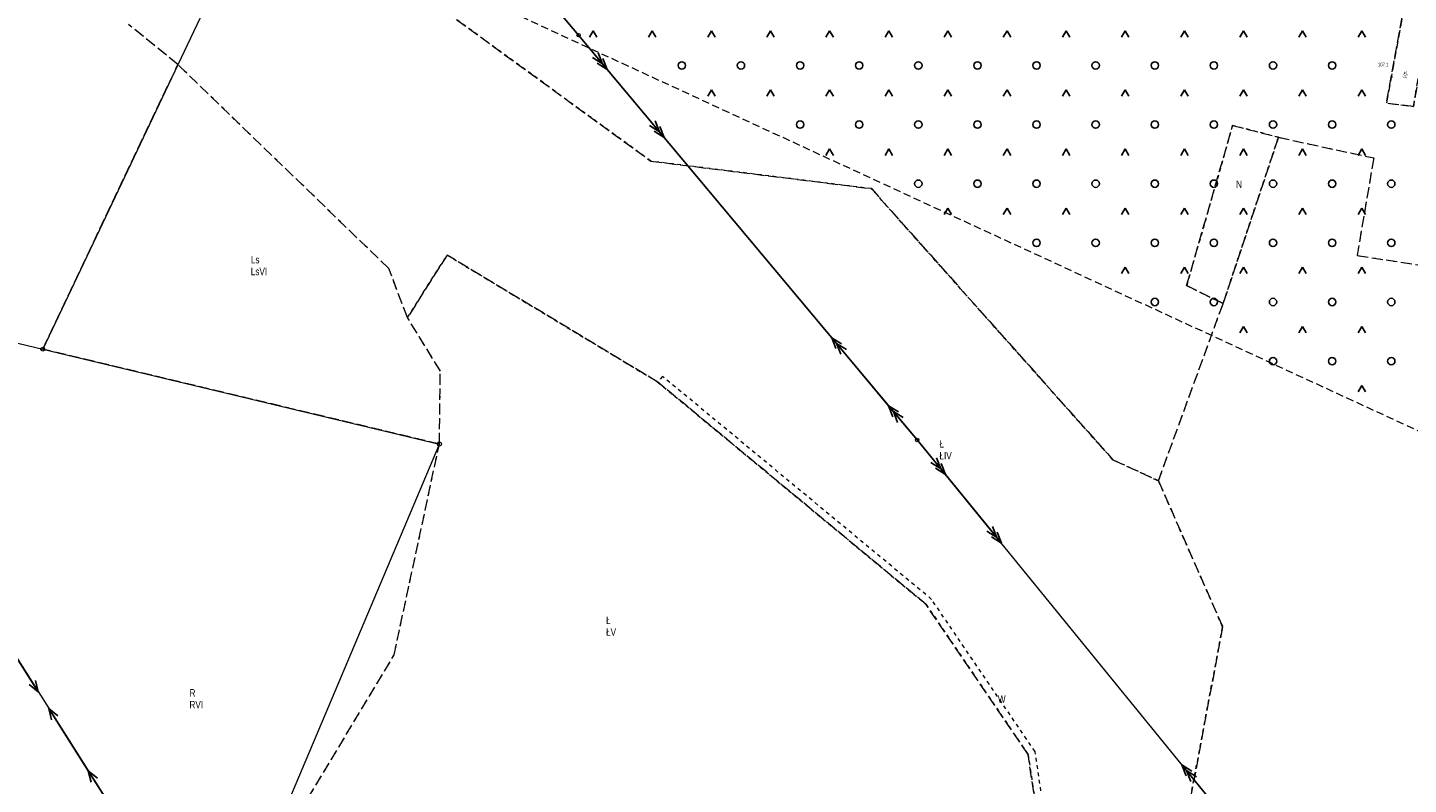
# Model space of a CAD drawing. Header units: inches. Extents: x 6497603 to 6502483, y 5925790 to 5934357.
# Tile 12 of 256: x 6499362 to 6499643, y 5926151 to 5926304. Entities that reach past the tile are written whole.
import ezdxf
from ezdxf.enums import TextEntityAlignment as Align

# ---------------------------------------------------------------- set-up
doc = ezdxf.new("R2010")
doc.units = ezdxf.units.IN
doc.header["$MEASUREMENT"] = 0
for name, pattern in [('1.5_0.75', [2.25, 1.5, -0.75]), ('2.25_0.75', [3, 2.25, -0.75]), ('219-1000', [0, 0]), ('egkk-1000', [3, 2.25, -0.75]), ('egug-1000', [1.5, 0.75, -0.75]), ('suep_nn_1000', [0, 0]), ('suep_sn_1000', [0, 0])]:
    doc.linetypes.add(name, pattern=pattern)
for name, color, linetype in [('202-punkt graniczny', 7, 'Continuous'), ('209-oznaczenie konturu klasyfikacyjnego', 7, 'Continuous'), ('210-oznaczenie konturu użytku gruntowego', 7, 'Continuous'), ('217-kontur klasyfikacyjny', 7, 'Continuous'), ('218-kontur użytku gruntowego', 7, 'Continuous'), ('219-działka ewidencyjna', 7, 'Continuous'), ('jezdnia', 7, 'Continuous'), ('jezdnia-Atr17', 7, 'Continuous'), ('pikieta naturalna', 7, 'Continuous'), ('pikieta naturalna-Atr2', 7, 'Continuous'), ('przewód elektroenergetyczny niskiego napięcia', 7, 'Continuous'), ('przewód elektroenergetyczny średniego napięcia', 7, 'Continuous'), ('słup przewodów napowietrznych', 7, 'Continuous'), ('teren zalesiony', 7, 'Continuous')]:
    doc.layers.add(name, color=color, linetype=linetype)
doc.styles.get("Standard").update_dxf_attribs({"font": 'arial.ttf'})

# ---------------------------------------------------------------- blocks, each defined once
blk = doc.blocks.new('202')
at = {"color": 0, "linetype": 'Continuous', "lineweight": 0}
blk.add_circle((0, 0), 0.4, dxfattribs=at)
blk = doc.blocks.new('PW01')
at = {"linetype": 'Continuous', "lineweight": 13}
h = blk.add_hatch(color=0, dxfattribs=at)
edge = h.paths.add_edge_path()
edge.add_arc((0, 0), 0.18, 0, 360)
blk = doc.blocks.new('US15')
at = {"color": 0, "linetype": 'Continuous', "lineweight": 13}
blk.add_circle((0, 0), 0.35, dxfattribs=at)
blk = doc.blocks.new('SUEP1')
at = {"color": 0, "linetype": 'Continuous'}
for p, q in [((0, 0), (7.5, 0)), ((7.5, 0), (5.25, 0.75)), ((7.5, 0), (5.25, -0.75)), ((7.5, 0), (22.5, 0)), ((22.5, 0), (20.25, 0.75)), ((22.5, 0), (20.25, -0.75))]:
    blk.add_line(p, q, dxfattribs=at)
blk = doc.blocks.new('SUEP2')
at = {"color": 0, "linetype": 'Continuous'}
for p, q in [((0, 0), (9.04, 0)), ((7.54, 0), (5.29, 0.75)), ((7.54, 0), (5.29, -0.75)), ((9.04, 0), (6.79, 0.75)), ((9.04, 0), (6.79, -0.75)), ((9.04, 0), (27.04, 0)), ((25.54, 0), (23.29, 0.75)), ((25.54, 0), (23.29, -0.75)), ((27.04, 0), (24.79, 0.75)), ((27.04, 0), (24.79, -0.75))]:
    blk.add_line(p, q, dxfattribs=at)
blk = doc.blocks.new('OTZK3')
at = {"color": 0, "linetype": 'Continuous'}
for p, q in [((-0.75, -0.433), (0, 0.866)), ((0, 0.866), (0.75, -0.433))]:
    blk.add_line(p, q, dxfattribs=at)
blk = doc.blocks.new('OTZK1')
at = {"color": 0, "linetype": 'Continuous'}
blk.add_circle((0, 0), 0.75, dxfattribs=at)

msp = doc.modelspace()

# ---------------------------------------------------------------- linework, layer by layer
at = {"layer": '217-kontur klasyfikacyjny', "color": 3, "linetype": 'egkk-1000', "lineweight": 18, "flags": 128}
for points in [[(6499410.52, 5926334.3), (6499488.79, 5926277.31)], [(6499392.77, 5926296.9), (6499382.76, 5926305.03)], [(6499365.35, 5926239.16), (6499392.77, 5926296.9)], [(6499435.58, 5926255.53), (6499392.77, 5926296.9)], [(6499597.53, 5926252.05), (6499606.87, 5926284.56)], [(6499606.87, 5926284.56), (6499616.14, 5926282.15)], [(6499616.14, 5926282.15), (6499604.93, 5926248.42)], [(6499616.14, 5926282.15), (6499635.5, 5926277.96)], [(6499488.79, 5926277.31), (6499533.55, 5926271.73)], [(6499635.5, 5926277.96), (6499632.13, 5926258.18)], [(6499533.55, 5926271.73), (6499582.58, 5926216.71)], [(6499447.4, 5926258.27), (6499439.38, 5926245.57)], [(6499490.17, 5926232.5), (6499447.4, 5926258.27)], [(6499632.13, 5926258.18), (6499646.97, 5926255.9)], [(6499439.38, 5926245.57), (6499435.58, 5926255.53)], [(6499604.93, 5926248.42), (6499597.53, 5926252.05)], [(6499591.81, 5926212.45), (6499604.93, 5926248.42)], [(6499446.05, 5926234.73), (6499439.38, 5926245.57)], [(6499445.85, 5926219.91), (6499365.35, 5926239.16)], [(6499445.85, 5926219.91), (6499446.05, 5926234.73)], [(6499544.63, 5926187.38), (6499490.17, 5926232.5)], [(6499436.66, 5926177.11), (6499445.85, 5926219.91)], [(6499582.58, 5926216.71), (6499591.81, 5926212.45)], [(6499591.81, 5926212.45), (6499604.83, 5926182.82)], [(6499565.33, 5926156.95), (6499544.63, 5926187.38)], [(6499604.83, 5926182.82), (6499588.63, 5926096.53)], [(6499406.87, 5926127.53), (6499436.66, 5926177.11)], [(6499571, 5926119.58), (6499565.33, 5926156.95)]]:
    msp.add_lwpolyline(points, dxfattribs=at)
at = {"layer": '218-kontur użytku gruntowego', "color": 3, "linetype": 'egug-1000', "lineweight": 18, "flags": 128}
for points in [[(6499488.79, 5926277.31), (6499410.52, 5926334.3)], [(6499392.77, 5926296.9), (6499382.76, 5926305.03)], [(6499365.35, 5926239.16), (6499392.77, 5926296.9)], [(6499435.58, 5926255.53), (6499392.77, 5926296.9)], [(6499606.87, 5926284.56), (6499597.53, 5926252.05)], [(6499616.14, 5926282.15), (6499606.87, 5926284.56)], [(6499604.93, 5926248.42), (6499616.14, 5926282.15)], [(6499616.14, 5926282.15), (6499635.5, 5926277.96)], [(6499533.55, 5926271.73), (6499488.79, 5926277.31)], [(6499635.5, 5926277.96), (6499632.13, 5926258.18)], [(6499582.58, 5926216.71), (6499533.55, 5926271.73)], [(6499439.38, 5926245.57), (6499447.4, 5926258.27)], [(6499447.4, 5926258.27), (6499490.17, 5926232.5)], [(6499632.13, 5926258.18), (6499646.97, 5926255.9)], [(6499439.38, 5926245.57), (6499435.58, 5926255.53)], [(6499597.53, 5926252.05), (6499604.93, 5926248.42)], [(6499591.81, 5926212.45), (6499604.93, 5926248.42)], [(6499446.05, 5926234.73), (6499439.38, 5926245.57)], [(6499445.85, 5926219.91), (6499365.35, 5926239.16)], [(6499445.85, 5926219.91), (6499446.05, 5926234.73)], [(6499491.13, 5926233.65), (6499490.17, 5926232.5)], [(6499490.17, 5926232.5), (6499544.63, 5926187.38)], [(6499545.75, 5926188.4), (6499491.13, 5926233.65)], [(6499436.66, 5926177.11), (6499445.85, 5926219.91)], [(6499591.81, 5926212.45), (6499582.58, 5926216.71)], [(6499604.83, 5926182.82), (6499591.81, 5926212.45)], [(6499544.63, 5926187.38), (6499565.33, 5926156.95)], [(6499566.76, 5926157.51), (6499545.75, 5926188.4)], [(6499588.63, 5926096.53), (6499604.83, 5926182.82)], [(6499406.87, 5926127.53), (6499436.66, 5926177.11)], [(6499565.33, 5926156.95), (6499571, 5926119.58)], [(6499574.94, 5926103.59), (6499566.76, 5926157.51)]]:
    msp.add_lwpolyline(points, dxfattribs=at)
at = {"layer": '219-działka ewidencyjna', "color": 3, "linetype": '219-1000', "lineweight": 18, "flags": 128}
for points in [[(6499418.27, 5926350.62), (6499365.35, 5926239.16)], [(6499225.74, 5926272.56), (6499365.35, 5926239.16)], [(6499365.35, 5926239.16), (6499445.85, 5926219.91)], [(6499406.87, 5926127.53), (6499445.85, 5926219.91)]]:
    msp.add_lwpolyline(points, dxfattribs=at)
at = {"layer": 'jezdnia', "color": 7, "linetype": '2.25_0.75', "lineweight": 18, "flags": 128}
msp.add_lwpolyline([(6499643.58, 5926288.42), (6499638.1, 5926289.06), (6499644.86, 5926326.32), (6499645.65, 5926331.24), (6499650.86, 5926331.21), (6499649.96, 5926326.14)], close=True, dxfattribs=at)
at = {"layer": 'przewód elektroenergetyczny niskiego napięcia', "color": 1, "linetype": 'suep_nn_1000', "lineweight": 18, "flags": 128}
msp.add_lwpolyline([(6499352.37, 5926188.62), (6499378.61, 5926147.27)], dxfattribs=at)
at = {"layer": 'przewód elektroenergetyczny średniego napięcia', "color": 1, "linetype": 'suep_sn_1000', "lineweight": 18, "flags": 128}
for points in [[(6499405.66, 5926384.16), (6499474.11, 5926302.87)], [(6499542.84, 5926220.74), (6499474.11, 5926302.87)], [(6499474.11, 5926302.87), (6499542.84, 5926220.74)], [(6499613.67, 5926133.88), (6499542.84, 5926220.74)]]:
    msp.add_lwpolyline(points, dxfattribs=at)
at = {"layer": 'teren zalesiony', "color": 7, "linetype": '1.5_0.75', "lineweight": 18, "flags": 128}
msp.add_lwpolyline([(6499771.49, 5926322.37), (6499780.06, 5926313.82), (6499774.57, 5926274.89), (6499754.81, 5926171.65), (6499453.95, 5926310.54), (6499442.1, 5926317.03), (6499411.98, 5926334.53), (6499420.16, 5926350.56), (6499565.17, 5926330.92), (6499589.85, 5926328.18), (6499611.54, 5926327.49), (6499644.86, 5926326.32), (6499638.1, 5926289.06), (6499643.58, 5926288.42), (6499649.96, 5926326.14), (6499668.86, 5926325.48), (6499710.7, 5926327.16)], close=True, dxfattribs=at)

# ---------------------------------------------------------------- block references
at = {"layer": '202-punkt graniczny', "color": 7, "linetype": 'Continuous', "lineweight": 18}
for p in [(6499365.35, 5926239.16), (6499445.85, 5926219.91)]:
    msp.add_blockref('202', p, dxfattribs=at)
at = {"layer": 'pikieta naturalna', "color": 7, "linetype": 'Continuous', "lineweight": 13}
msp.add_blockref('PW01', (6499639.19, 5926294.4), dxfattribs=at)
at = {"layer": 'przewód elektroenergetyczny niskiego napięcia', "color": 1, "linetype": 'Continuous', "lineweight": 18}
for p, rotation in [((6499352.37, 5926188.62), 302.3989999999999), ((6499378.61, 5926147.27), 122.399)]:
    msp.add_blockref('SUEP1', p, dxfattribs=dict(at, rotation=rotation))
at = {"layer": 'przewód elektroenergetyczny średniego napięcia', "color": 1, "linetype": 'Continuous', "lineweight": 18}
for p, rotation in [((6499474.11, 5926302.87), 130.099), ((6499474.11, 5926302.87), 309.924), ((6499542.84, 5926220.74), 129.924), ((6499542.84, 5926220.74), 309.196), ((6499613.67, 5926133.88), 129.196)]:
    msp.add_blockref('SUEP2', p, dxfattribs=dict(at, rotation=rotation))
at = {"layer": 'słup przewodów napowietrznych', "color": 7, "linetype": 'Continuous', "lineweight": 18}
for p in [(6499474.11, 5926302.87), (6499542.84, 5926220.74)]:
    msp.add_blockref('US15', p, dxfattribs=at)
at = {"layer": 'teren zalesiony', "color": 7, "linetype": 'Continuous', "lineweight": 18}
for name, p in [('OTZK3', (6499477.066, 5926302.916)), ('OTZK3', (6499489.066, 5926302.916)), ('OTZK3', (6499501.066, 5926302.916)), ('OTZK3', (6499513.066, 5926302.916)), ('OTZK3', (6499525.066, 5926302.916)), ('OTZK3', (6499537.066, 5926302.916)), ('OTZK3', (6499549.066, 5926302.916)), ('OTZK3', (6499561.066, 5926302.916)), ('OTZK3', (6499573.066, 5926302.916)), ('OTZK3', (6499585.066, 5926302.916)), ('OTZK3', (6499597.066, 5926302.916)), ('OTZK3', (6499609.066, 5926302.916)), ('OTZK3', (6499621.066, 5926302.916)), ('OTZK3', (6499633.066, 5926302.916)), ('OTZK1', (6499495.066, 5926296.736)), ('OTZK1', (6499507.066, 5926296.736)), ('OTZK1', (6499519.066, 5926296.736)), ('OTZK1', (6499531.066, 5926296.736)), ('OTZK1', (6499543.066, 5926296.736)), ('OTZK1', (6499555.066, 5926296.736)), ('OTZK1', (6499567.066, 5926296.736)), ('OTZK1', (6499579.066, 5926296.736)), ('OTZK1', (6499591.066, 5926296.736)), ('OTZK1', (6499603.066, 5926296.736)), ('OTZK1', (6499615.066, 5926296.736)), ('OTZK1', (6499627.066, 5926296.736)), ('OTZK3', (6499501.066, 5926290.916)), ('OTZK3', (6499513.066, 5926290.916)), ('OTZK3', (6499525.066, 5926290.916)), ('OTZK3', (6499537.066, 5926290.916)), ('OTZK3', (6499549.066, 5926290.916)), ('OTZK3', (6499561.066, 5926290.916)), ('OTZK3', (6499573.066, 5926290.916)), ('OTZK3', (6499585.066, 5926290.916)), ('OTZK3', (6499597.066, 5926290.916)), ('OTZK3', (6499609.066, 5926290.916)), ('OTZK3', (6499621.066, 5926290.916)), ('OTZK3', (6499633.066, 5926290.916)), ('OTZK1', (6499519.066, 5926284.736)), ('OTZK1', (6499531.066, 5926284.736)), ('OTZK1', (6499543.066, 5926284.736)), ('OTZK1', (6499555.066, 5926284.736)), ('OTZK1', (6499567.066, 5926284.736)), ('OTZK1', (6499579.066, 5926284.736)), ('OTZK1', (6499591.066, 5926284.736)), ('OTZK1', (6499603.066, 5926284.736)), ('OTZK1', (6499615.066, 5926284.736)), ('OTZK1', (6499627.066, 5926284.736)), ('OTZK1', (6499639.066, 5926284.736)), ('OTZK3', (6499525.066, 5926278.916)), ('OTZK3', (6499537.066, 5926278.916)), ('OTZK3', (6499549.066, 5926278.916)), ('OTZK3', (6499561.066, 5926278.916)), ('OTZK3', (6499573.066, 5926278.916)), ('OTZK3', (6499585.066, 5926278.916)), ('OTZK3', (6499597.066, 5926278.916)), ('OTZK3', (6499609.066, 5926278.916)), ('OTZK3', (6499621.066, 5926278.916)), ('OTZK3', (6499633.066, 5926278.916)), ('OTZK1', (6499543.066, 5926272.736)), ('OTZK1', (6499555.066, 5926272.736)), ('OTZK1', (6499567.066, 5926272.736)), ('OTZK1', (6499579.066, 5926272.736)), ('OTZK1', (6499591.066, 5926272.736)), ('OTZK1', (6499603.066, 5926272.736)), ('OTZK1', (6499615.066, 5926272.736)), ('OTZK1', (6499627.066, 5926272.736)), ('OTZK1', (6499639.066, 5926272.736)), ('OTZK3', (6499549.066, 5926266.916)), ('OTZK3', (6499561.066, 5926266.916)), ('OTZK3', (6499573.066, 5926266.916)), ('OTZK3', (6499585.066, 5926266.916)), ('OTZK3', (6499597.066, 5926266.916)), ('OTZK3', (6499609.066, 5926266.916)), ('OTZK3', (6499621.066, 5926266.916)), ('OTZK3', (6499633.066, 5926266.916)), ('OTZK1', (6499567.066, 5926260.736)), ('OTZK1', (6499579.066, 5926260.736)), ('OTZK1', (6499591.066, 5926260.736)), ('OTZK1', (6499603.066, 5926260.736)), ('OTZK1', (6499615.066, 5926260.736)), ('OTZK1', (6499627.066, 5926260.736)), ('OTZK1', (6499639.066, 5926260.736)), ('OTZK3', (6499585.066, 5926254.916)), ('OTZK3', (6499597.066, 5926254.916)), ('OTZK3', (6499609.066, 5926254.916)), ('OTZK3', (6499621.066, 5926254.916)), ('OTZK3', (6499633.066, 5926254.916)), ('OTZK1', (6499591.066, 5926248.736)), ('OTZK1', (6499603.066, 5926248.736)), ('OTZK1', (6499615.066, 5926248.736)), ('OTZK1', (6499627.066, 5926248.736)), ('OTZK1', (6499639.066, 5926248.736)), ('OTZK3', (6499609.066, 5926242.916)), ('OTZK3', (6499621.066, 5926242.916)), ('OTZK3', (6499633.066, 5926242.916)), ('OTZK1', (6499615.066, 5926236.736)), ('OTZK1', (6499627.066, 5926236.736)), ('OTZK1', (6499639.066, 5926236.736)), ('OTZK3', (6499633.066, 5926230.916))]:
    msp.add_blockref(name, p, dxfattribs=at)

# ---------------------------------------------------------------- texts
at = {"layer": '209-oznaczenie konturu klasyfikacyjnego', "color": 3, "linetype": 'Continuous', "lineweight": 18, "width": 0.79}
for s, p in [('LsVI', (6499407.58, 5926255.67)), ('ŁIV', (6499547.36, 5926218.29)), ('ŁV', (6499479.69, 5926182.5)), ('RVI', (6499395.13, 5926167.78))]:
    msp.add_text(s, height=1.5, dxfattribs=at).set_placement(p, align=Align.TOP_LEFT)
at = {"layer": '210-oznaczenie konturu użytku gruntowego', "color": 3, "linetype": 'Continuous', "lineweight": 18, "width": 0.79}
for s, p in [('N', (6499607.57, 5926271.88)), ('Ls', (6499407.59, 5926256.57)), ('Ł', (6499547.37, 5926219.19)), ('Ł', (6499479.7, 5926183.4)), ('R', (6499395.15, 5926168.68)), ('W', (6499559.22, 5926167.41))]:
    msp.add_text(s, height=1.5, dxfattribs=at).set_placement(p)
at = {"layer": 'jezdnia-Atr17', "color": 7, "width": 0.667}
msp.add_text('j.gr.', height=0.75, rotation=80.525, dxfattribs=at).set_placement((6499642.02, 5926294.2))
at = {"layer": 'pikieta naturalna-Atr2', "color": 7, "width": 0.667}
msp.add_text('107.1', height=0.75, dxfattribs=at).set_placement((6499636.33, 5926296.53))

doc.saveas('drawing.dxf')
